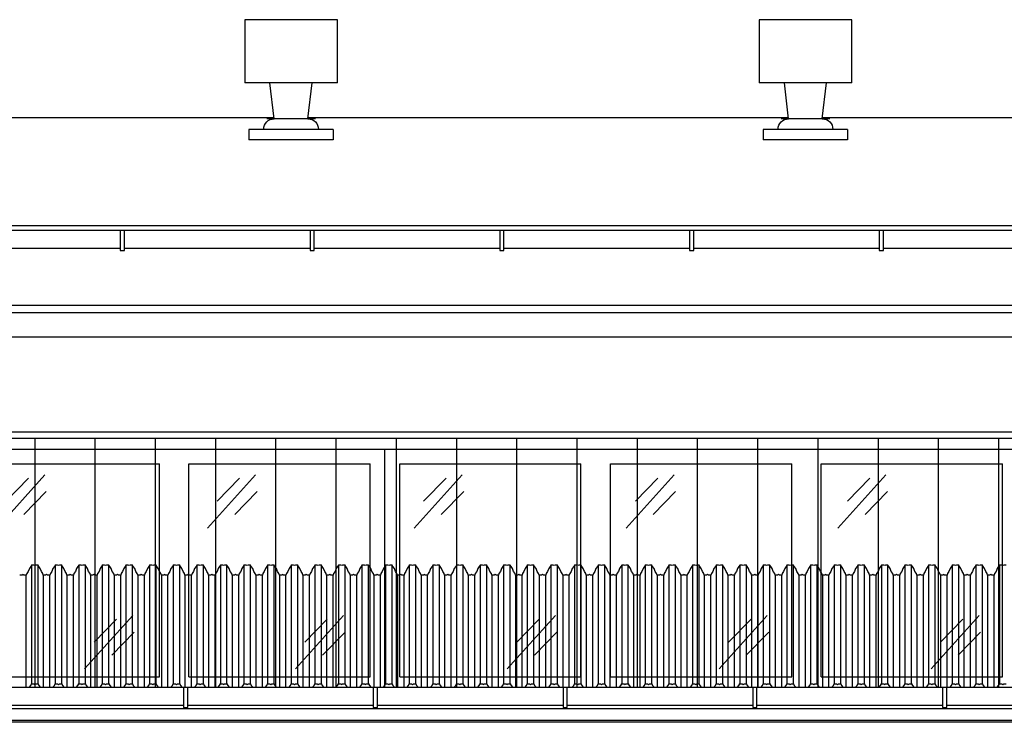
# Model space of a CAD drawing. Header units: millimetres. Extents: x 59331 to 112314, y -16110 to 34390.
# Tile 74 of 198: x 81117 to 81584, y -2169 to -1836. Entities that reach past the tile are written whole.
import ezdxf

# ---------------------------------------------------------------- set-up
doc = ezdxf.new("R2010")
doc.units = ezdxf.units.MM
doc.set_wipeout_variables(frame=1)
for name, color, linetype in [('_HSA_STOLARKA_ZEWNĘTRZNA', 132, 'Continuous'), ('_HSA_WIDOKOWE', 1, 'Continuous'), ('_HSA_WIDOKOWE_CIENKIE', 8, 'Continuous'), ('_HSA_ŚCIANY_CIENKIE', 2, 'Continuous'), ('_HSA_ŚCIANY_DZIAŁOWE', 6, 'Continuous')]:
    doc.layers.add(name, color=color, linetype=linetype)

# ---------------------------------------------------------------- blocks, each defined once
blk = doc.blocks.new('A$C130780f7')
blk.add_wipeout([(-1200, 0), (-1200, -115), (-600, -115), (-600, 0)])
for p, q in [((-793, -7), (-707, -7)), ((-707, -108), (-707, -7)), ((-693, -108), (-693, -7)), ((-693, -7), (-607, -7)), ((-607, -108), (-607, -7)), ((-793, -108), (-707, -108)), ((-693, -108), (-607, -108))]:
    blk.add_line(p, q)
at = {"ltscale": 10}
blk.add_lwpolyline([(-1200, 0), (-600, 0), (-600, -115), (-1200, -115)], close=True, dxfattribs=at)
at = {"layer": '_HSA_WIDOKOWE_CIENKIE', "color": 9}
for points in [[(-784.13, -37.49), (-761.33, -12.27)], [(-779.65, -24.77), (-769.02, -13.86)], [(-684.13, -37.49), (-661.33, -12.27)], [(-679.65, -24.77), (-669.02, -13.86)], [(-771.26, -31.01), (-760.63, -20.1)], [(-671.26, -31.01), (-660.63, -20.1)], [(-742.45, -104.21), (-719.64, -78.99)], [(-642.45, -104.21), (-619.64, -78.99)], [(-737.97, -91.49), (-727.34, -80.58)], [(-637.97, -91.49), (-627.34, -80.58)], [(-729.57, -97.73), (-718.94, -86.82)], [(-629.57, -97.73), (-618.94, -86.82)]]:
    blk.add_lwpolyline(points, dxfattribs=at)
blk.add_wipeout([(-600, 0), (-600, -115), (0, -115), (0, 0)])
for p, q in [((-593, -108), (-593, -7)), ((-593, -7), (-507, -7)), ((-507, -108), (-507, -7)), ((-493, -108), (-493, -7)), ((-493, -7), (-407, -7)), ((-407, -108), (-407, -7)), ((-393, -108), (-393, -7)), ((-393, -7), (-307, -7)), ((-307, -108), (-307, -7)), ((-593, -108), (-507, -108)), ((-493, -108), (-407, -108)), ((-393, -108), (-307, -108))]:
    blk.add_line(p, q)
at = {"ltscale": 10}
blk.add_lwpolyline([(-600, 0), (0, 0), (0, -115), (-600, -115)], close=True, dxfattribs=at)
at = {"layer": '_HSA_WIDOKOWE_CIENKIE', "color": 9}
for points in [[(-586.13, -37.49), (-563.33, -12.27)], [(-581.65, -24.77), (-571.02, -13.86)], [(-485.63, -37.49), (-462.83, -12.27)], [(-481.15, -24.77), (-470.52, -13.86)], [(-385.13, -37.49), (-362.33, -12.27)], [(-380.65, -24.77), (-370.02, -13.86)], [(-573.26, -31.01), (-562.63, -20.1)], [(-472.76, -31.01), (-462.13, -20.1)], [(-372.26, -31.01), (-361.63, -20.1)], [(-541.95, -104.21), (-519.14, -78.99)], [(-441.45, -104.21), (-418.64, -78.99)], [(-340.95, -104.21), (-318.14, -78.99)], [(-537.47, -91.49), (-526.84, -80.58)], [(-436.97, -91.49), (-426.34, -80.58)], [(-336.47, -91.49), (-325.84, -80.58)], [(-529.07, -97.73), (-518.44, -86.82)], [(-428.57, -97.73), (-417.94, -86.82)], [(-328.07, -97.73), (-317.44, -86.82)]]:
    blk.add_lwpolyline(points, dxfattribs=at)
blk = doc.blocks.new('A$C45100550')
at = {"transparency": 33554687}
h = blk.add_hatch(dxfattribs=at)
h.set_pattern_fill('ANSI31', color=256, scale=9, angle=45)
h.set_pattern_definition([(90, (-1200.25, -128), (-28.575, 0), [])])
h.paths.add_polyline_path([(-3, -3), (-1513, -3), (-1513, -128), (-3, -128)])
for points in [[(0, 0), (-1516, 0), (-1516, -131), (0, -131)], [(-3, -3), (-1513, -3), (-1513, -128), (-3, -128)]]:
    blk.add_lwpolyline(points, close=True)
blk = doc.blocks.new('*U61')
blk.add_wipeout([(0, 8.5), (0, 0), (10264, 0), (10264, 8.5)])
for p, q in [((10264, 8.5), (0, 8.5)), ((10264, 0), (0, 0))]:
    blk.add_line(p, q)
for points in [[(4689.47, -1), (4691.47, -1), (4691.47, 8.5), (4689.47, 8.5)], [(4779.47, -1), (4781.47, -1), (4781.47, 8.5), (4779.47, 8.5)], [(4869.47, -1), (4871.47, -1), (4871.47, 8.5), (4869.47, 8.5)], [(4959.47, -1), (4961.47, -1), (4961.47, 8.5), (4959.47, 8.5)], [(5049.47, -1), (5051.47, -1), (5051.47, 8.5), (5049.47, 8.5)]]:
    blk.add_wipeout(points)
for points in [[(4689.47, -1), (4691.47, -1), (4691.47, 8.5), (4689.47, 8.5)], [(4779.47, -1), (4781.47, -1), (4781.47, 8.5), (4779.47, 8.5)], [(4869.47, -1), (4871.47, -1), (4871.47, 8.5), (4869.47, 8.5)], [(4959.47, -1), (4961.47, -1), (4961.47, 8.5), (4959.47, 8.5)], [(5049.47, -1), (5051.47, -1), (5051.47, 8.5), (5049.47, 8.5)]]:
    blk.add_lwpolyline(points, close=True)
blk = doc.blocks.new('A$Ce0e96bf1')
blk.add_wipeout([(-40, 0), (0, 0), (0, 5), (-7, 5), (-7.01, 5.23), (-7.03, 5.56), (-7.1, 5.99), (-7.18, 6.33), (-7.29, 6.68), (-7.54, 7.26), (-7.74, 7.62), (-8, 8.01), (-8.23, 8.28), (-8.46, 8.54), (-8.73, 8.78), (-8.99, 9), (-9.33, 9.23), (-9.58, 9.38), (-9.94, 9.56), (-10.25, 9.69), (-10.68, 9.82), (-11.05, 9.91), (-11.35, 9.96), (-11.64, 9.99), (-12, 10), (-10, 27), (2, 27), (2, 57), (-42, 57), (-42, 27), (-30, 27), (-28, 10), (-28.21, 10), (-28.9, 9.92), (-29.15, 9.87), (-29.48, 9.77), (-29.81, 9.66), (-30.14, 9.52), (-30.38, 9.4), (-30.86, 9.1), (-31.1, 8.92), (-31.62, 8.44), (-31.76, 8.29), (-32.01, 7.99), (-32.16, 7.77), (-32.36, 7.45), (-32.5, 7.18), (-32.58, 7), (-32.71, 6.67), (-32.79, 6.44), (-32.89, 6.05), (-32.94, 5.8), (-32.98, 5.49), (-32.99, 5.25), (-32.99, 5), (-40, 5)])
for p, q in [((-42, 57), (2, 57)), ((-42, 27), (-42, 57)), ((2, 57), (2, 27)), ((-42, 27), (2, 27)), ((-28, 10), (-30, 27)), ((-12, 10), (-10, 27)), ((-31.54, 10), (-8.46, 10)), ((-40, 5), (0, 5)), ((-40, 5), (-40, 0)), ((0, 5), (0, 0)), ((-40, 0), (0, 0))]:
    blk.add_line(p, q)
for centre, start, end in [((-28, 5), 90, 180), ((-12, 5), 0, 90)]:
    blk.add_arc(centre, 5, start, end)
blk = doc.blocks.new('DASZEK')
at = {"color": 7, "true_color": 0xfffffe, "transparency": 33554687}
blk.add_line((5019.08, 63.41), (5019.08, 7.03), dxfattribs=at)
for points in [[(5151, 68.18), (5149.89, 68.18), (5149.43, 67.88), (5148.97, 68.18), (5147.86, 68.18), (5147.51, 67.44), (5146.83, 66.6), (5146.3, 65.07), (5145.61, 64.11), (5145.4, 63.41), (5144.29, 63.41), (5143.83, 63.7), (5143.37, 63.41), (5142.26, 63.41), (5142.05, 64.11), (5141.36, 65.07), (5140.83, 66.6), (5140.15, 67.44), (5139.8, 68.18), (5138.69, 68.18), (5138.23, 67.88), (5137.77, 68.18), (5136.66, 68.18), (5136.31, 67.44), (5135.63, 66.6), (5135.1, 65.07), (5134.41, 64.11), (5134.2, 63.41), (5133.09, 63.41), (5132.63, 63.7), (5132.17, 63.41), (5131.06, 63.41), (5130.85, 64.11), (5130.16, 65.07), (5129.63, 66.6), (5128.95, 67.44), (5128.6, 68.18), (5127.49, 68.18), (5127.03, 67.88), (5126.57, 68.18), (5125.46, 68.18), (5125.11, 67.44), (5124.43, 66.6), (5123.9, 65.07), (5123.21, 64.11), (5123.01, 63.41), (5121.89, 63.41), (5121.43, 63.7), (5120.97, 63.41), (5119.86, 63.41), (5119.65, 64.11), (5118.96, 65.07), (5118.44, 66.6), (5117.76, 67.44), (5117.41, 68.18), (5116.29, 68.18), (5115.83, 67.88), (5115.38, 68.18), (5114.26, 68.18), (5113.91, 67.44), (5113.23, 66.6), (5112.7, 65.07), (5112.01, 64.11), (5111.81, 63.41), (5110.69, 63.41), (5110.23, 63.7), (5109.78, 63.41), (5108.66, 63.41), (5108.46, 64.11), (5107.77, 65.07), (5107.24, 66.6), (5106.56, 67.44), (5106.21, 68.18), (5105.09, 68.18), (5104.64, 67.88), (5104.18, 68.18), (5103.06, 68.18), (5102.71, 67.44), (5102.03, 66.6), (5101.51, 65.07), (5100.81, 64.11), (5100.61, 63.41), (5099.49, 63.41), (5099.04, 63.7), (5098.58, 63.41), (5097.46, 63.41), (5097.26, 64.11), (5096.57, 65.07), (5096.04, 66.6), (5095.36, 67.44), (5095.01, 68.18), (5093.9, 68.18), (5093.44, 67.88), (5092.98, 68.18), (5091.87, 68.18), (5091.52, 67.44), (5090.84, 66.6), (5090.31, 65.07), (5089.62, 64.11), (5089.41, 63.41), (5088.3, 63.41), (5087.84, 63.7), (5087.38, 63.41), (5086.27, 63.41), (5086.06, 64.11), (5085.37, 65.07), (5084.84, 66.6), (5084.16, 67.44), (5083.81, 68.18), (5082.7, 68.18), (5082.24, 67.88), (5081.78, 68.18), (5080.67, 68.18), (5080.32, 67.44), (5079.64, 66.6), (5079.11, 65.07), (5078.42, 64.11), (5078.21, 63.41), (5077.1, 63.41), (5076.64, 63.7), (5076.18, 63.41), (5075.07, 63.41), (5074.86, 64.11), (5074.17, 65.07), (5073.64, 66.6), (5072.96, 67.44), (5072.61, 68.18), (5071.5, 68.18), (5071.04, 67.88), (5070.58, 68.18), (5069.47, 68.18), (5069.12, 67.44), (5068.44, 66.6), (5067.91, 65.07), (5067.22, 64.11), (5067.01, 63.41), (5065.9, 63.41), (5065.44, 63.7), (5064.98, 63.41), (5063.87, 63.41), (5063.66, 64.11), (5062.97, 65.07), (5062.44, 66.6), (5061.76, 67.44), (5061.41, 68.18), (5060.3, 68.18), (5059.84, 67.88), (5059.38, 68.18), (5058.27, 68.18), (5057.92, 67.44), (5057.24, 66.6), (5056.71, 65.07), (5056.02, 64.11), (5055.82, 63.41), (5054.7, 63.41), (5054.24, 63.7), (5053.78, 63.41), (5052.67, 63.41), (5052.46, 64.11), (5051.77, 65.07), (5051.25, 66.6), (5050.57, 67.44), (5050.22, 68.18), (5049.1, 68.18), (5048.64, 67.88), (5048.19, 68.18), (5047.07, 68.18), (5046.72, 67.44), (5046.04, 66.6), (5045.51, 65.07), (5044.82, 64.11), (5044.62, 63.41), (5043.5, 63.41), (5043.04, 63.7), (5042.59, 63.41), (5041.47, 63.41), (5041.27, 64.11), (5040.58, 65.07), (5040.05, 66.6), (5039.37, 67.44), (5039.02, 68.18), (5037.9, 68.18), (5037.45, 67.88), (5036.99, 68.18), (5035.87, 68.18), (5035.52, 67.44), (5034.84, 66.6), (5034.32, 65.07), (5033.62, 64.11), (5033.42, 63.41), (5032.3, 63.41), (5031.85, 63.7), (5031.39, 63.41), (5030.27, 63.41), (5030.07, 64.11), (5029.38, 65.07), (5028.85, 66.6), (5028.17, 67.44), (5027.82, 68.18), (5026.71, 68.18), (5026.25, 67.88), (5025.79, 68.18), (5024.68, 68.18), (5024.33, 67.44), (5023.65, 66.6), (5023.12, 65.07), (5022.43, 64.11), (5022.22, 63.41), (5021.11, 63.41), (5020.65, 63.7), (5020.19, 63.41), (5019.08, 63.41), (5018.87, 64.11), (5018.18, 65.07), (5017.65, 66.6), (5016.97, 67.44), (5016.62, 68.18), (5015.51, 68.18), (5015.05, 67.88), (5014.59, 68.18), (5013.48, 68.18), (5013.13, 67.44), (5012.45, 66.6), (5011.92, 65.07), (5011.23, 64.11), (5011.02, 63.41), (5009.91, 63.41), (5009.45, 63.7), (5008.99, 63.41), (5007.88, 63.41), (5007.67, 64.11), (5006.98, 65.07), (5006.45, 66.6), (5005.77, 67.44), (5005.42, 68.18), (5004.31, 68.18), (5003.85, 67.88), (5003.39, 68.18), (5002.28, 68.18), (5001.93, 67.44), (5001.25, 66.6), (5000.72, 65.07), (5000.03, 64.11), (4999.82, 63.41), (4998.71, 63.41), (4998.25, 63.7), (4997.79, 63.41), (4996.68, 63.41), (4996.47, 64.11), (4995.78, 65.07), (4995.25, 66.6), (4994.57, 67.44), (4994.22, 68.18), (4993.11, 68.18), (4992.65, 67.88), (4992.19, 68.18), (4991.08, 68.18), (4990.73, 67.44), (4990.05, 66.6), (4989.52, 65.07), (4988.83, 64.11), (4988.63, 63.41), (4987.51, 63.41), (4987.05, 63.7), (4986.59, 63.41), (4985.48, 63.41), (4985.27, 64.11), (4984.58, 65.07), (4984.06, 66.6), (4983.38, 67.44), (4983.03, 68.18), (4981.91, 68.18), (4981.45, 67.88), (4981, 68.18), (4979.88, 68.18), (4979.53, 67.44), (4978.85, 66.6), (4978.32, 65.07), (4977.63, 64.11), (4977.43, 63.41), (4976.31, 63.41), (4975.85, 63.7), (4975.4, 63.41), (4974.28, 63.41), (4974.08, 64.11), (4973.39, 65.07), (4972.86, 66.6), (4972.18, 67.44), (4971.83, 68.18), (4970.71, 68.18), (4970.26, 67.88), (4969.8, 68.18), (4968.68, 68.18), (4968.33, 67.44), (4967.65, 66.6), (4967.13, 65.07), (4966.44, 64.11), (4966.23, 63.41), (4965.11, 63.41), (4964.66, 63.7), (4964.2, 63.41), (4963.08, 63.41), (4962.88, 64.11), (4962.19, 65.07), (4961.66, 66.6), (4960.98, 67.44), (4960.63, 68.18), (4959.52, 68.18), (4959.06, 67.88), (4958.6, 68.18), (4957.49, 68.18), (4957.14, 67.44), (4956.46, 66.6), (4955.93, 65.07), (4955.24, 64.11), (4955.03, 63.41), (4953.92, 63.41), (4953.46, 63.7), (4953, 63.41), (4951.89, 63.41), (4951.68, 64.11), (4950.99, 65.07), (4950.46, 66.6), (4949.78, 67.44), (4949.43, 68.18), (4948.32, 68.18), (4947.86, 67.88), (4947.4, 68.18), (4946.29, 68.18), (4945.94, 67.44), (4945.26, 66.6), (4944.73, 65.07), (4944.04, 64.11), (4943.83, 63.41), (4942.72, 63.41), (4942.26, 63.7), (4941.8, 63.41), (4940.69, 63.41), (4940.48, 64.11), (4939.79, 65.07), (4939.26, 66.6), (4938.58, 67.44), (4938.23, 68.18), (4937.12, 68.18), (4936.66, 67.88), (4936.2, 68.18), (4935.09, 68.18), (4934.74, 67.44), (4934.06, 66.6), (4933.53, 65.07), (4932.84, 64.11), (4932.63, 63.41), (4931.52, 63.41), (4931.06, 63.7), (4930.6, 63.41), (4929.49, 63.41), (4929.28, 64.11), (4928.59, 65.07), (4928.06, 66.6), (4927.38, 67.44), (4927.03, 68.18), (4925.92, 68.18), (4925.46, 67.88), (4925, 68.18), (4923.89, 68.18), (4923.54, 67.44), (4922.86, 66.6), (4922.33, 65.07), (4921.64, 64.11), (4921.44, 63.41), (4920.32, 63.41), (4919.86, 63.7), (4919.4, 63.41), (4918.29, 63.41), (4918.08, 64.11), (4917.39, 65.07), (4916.87, 66.6), (4916.19, 67.44), (4915.84, 68.18), (4914.72, 68.18), (4914.26, 67.88), (4913.81, 68.18), (4912.69, 68.18), (4912.34, 67.44), (4911.66, 66.6), (4911.13, 65.07), (4910.44, 64.11), (4910.24, 63.41), (4909.12, 63.41), (4908.66, 63.7), (4908.21, 63.41), (4907.09, 63.41), (4906.89, 64.11), (4906.2, 65.07), (4905.67, 66.6), (4904.99, 67.44), (4904.64, 68.18), (4903.52, 68.18), (4903.07, 67.88), (4902.61, 68.18), (4901.49, 68.18), (4901.14, 67.44), (4900.46, 66.6), (4899.94, 65.07), (4899.25, 64.11), (4899.04, 63.41), (4897.92, 63.41), (4897.47, 63.7), (4897.01, 63.41), (4895.89, 63.41), (4895.69, 64.11), (4895, 65.07), (4894.47, 66.6), (4893.79, 67.44), (4893.44, 68.18), (4892.33, 68.18), (4891.87, 67.88), (4891.41, 68.18), (4890.3, 68.18), (4889.95, 67.44), (4889.27, 66.6), (4888.74, 65.07), (4888.05, 64.11), (4887.84, 63.41), (4886.73, 63.41), (4886.27, 63.7), (4885.81, 63.41), (4884.7, 63.41), (4884.49, 64.11), (4883.8, 65.07), (4883.27, 66.6), (4882.59, 67.44), (4882.24, 68.18), (4881.13, 68.18), (4880.67, 67.88), (4880.21, 68.18), (4879.1, 68.18), (4878.75, 67.44), (4878.07, 66.6), (4877.54, 65.07), (4876.85, 64.11), (4876.64, 63.41), (4875.53, 63.41), (4875.07, 63.7), (4874.61, 63.41), (4873.5, 63.41), (4873.29, 64.11), (4872.6, 65.07), (4872.07, 66.6), (4871.39, 67.44), (4871.04, 68.18), (4869.93, 68.18), (4869.47, 67.88), (4869.01, 68.18), (4867.9, 68.18), (4867.55, 67.44), (4866.87, 66.6), (4866.34, 65.07), (4865.65, 64.11), (4865.44, 63.41), (4864.33, 63.41), (4863.87, 63.7), (4863.41, 63.41), (4862.3, 63.41), (4862.09, 64.11), (4861.4, 65.07), (4860.87, 66.6), (4860.19, 67.44), (4859.84, 68.18), (4858.73, 68.18), (4858.27, 67.88), (4857.81, 68.18), (4856.7, 68.18), (4856.35, 67.44), (4855.67, 66.6), (4855.14, 65.07), (4854.45, 64.11), (4854.25, 63.41), (4853.13, 63.41), (4852.67, 63.7), (4852.21, 63.41), (4851.1, 63.41), (4850.89, 64.11), (4850.2, 65.07), (4849.68, 66.6), (4849, 67.44), (4848.65, 68.18), (4847.53, 68.18), (4847.07, 67.88), (4846.62, 68.18), (4845.5, 68.18), (4845.15, 67.44), (4844.47, 66.6), (4843.94, 65.07), (4843.25, 64.11), (4843.05, 63.41), (4841.93, 63.41), (4841.47, 63.7), (4841.02, 63.41), (4839.9, 63.41), (4839.7, 64.11), (4839.01, 65.07), (4838.48, 66.6), (4837.8, 67.44), (4837.45, 68.18), (4836.33, 68.18), (4835.88, 67.88), (4835.42, 68.18), (4834.3, 68.18), (4833.95, 67.44), (4833.27, 66.6), (4832.75, 65.07), (4832.06, 64.11), (4831.85, 63.41), (4830.73, 63.41), (4830.28, 63.7), (4829.82, 63.41), (4828.7, 63.41), (4828.5, 64.11), (4827.81, 65.07), (4827.28, 66.6), (4826.6, 67.44), (4826.25, 68.18), (4825.14, 68.18), (4824.68, 67.88), (4824.22, 68.18), (4823.11, 68.18), (4822.76, 67.44), (4822.08, 66.6), (4821.55, 65.07), (4820.86, 64.11), (4820.65, 63.41), (4819.54, 63.41), (4819.08, 63.7), (4818.62, 63.41), (4817.51, 63.41), (4817.3, 64.11), (4816.61, 65.07), (4816.08, 66.6), (4815.4, 67.44), (4815.05, 68.18), (4813.94, 68.18), (4813.48, 67.88), (4813.02, 68.18), (4811.91, 68.18), (4811.56, 67.44), (4810.88, 66.6), (4810.35, 65.07), (4809.66, 64.11), (4809.45, 63.41), (4808.34, 63.41), (4807.88, 63.7), (4807.42, 63.41), (4806.31, 63.41), (4806.1, 64.11), (4805.41, 65.07), (4804.88, 66.6), (4804.2, 67.44), (4803.85, 68.18), (4802.74, 68.18), (4802.28, 67.88), (4801.82, 68.18), (4800.71, 68.18), (4800.36, 67.44), (4799.68, 66.6), (4799.15, 65.07), (4798.46, 64.11), (4798.25, 63.41), (4797.14, 63.41), (4796.68, 63.7), (4796.22, 63.41), (4795.11, 63.41), (4794.9, 64.11), (4794.21, 65.07), (4793.68, 66.6), (4793, 67.44), (4792.65, 68.18), (4791.54, 68.18), (4791.08, 67.88), (4790.62, 68.18), (4789.51, 68.18), (4789.16, 67.44), (4788.48, 66.6), (4787.95, 65.07), (4787.26, 64.11), (4787.06, 63.41), (4785.94, 63.41), (4785.48, 63.7), (4785.03, 63.41), (4783.91, 63.41), (4783.7, 64.11), (4783.01, 65.07), (4782.49, 66.6), (4781.81, 67.44), (4781.46, 68.18), (4780.34, 68.18), (4779.88, 67.88), (4779.43, 68.18), (4778.31, 68.18), (4777.96, 67.44), (4777.28, 66.6), (4776.75, 65.07), (4776.06, 64.11), (4775.86, 63.41), (4774.74, 63.41), (4774.28, 63.7), (4773.83, 63.41), (4772.71, 63.41), (4772.51, 64.11), (4771.82, 65.07), (4771.29, 66.6), (4770.61, 67.44), (4770.26, 68.18), (4769.14, 68.18), (4768.69, 67.88), (4768.23, 68.18), (4767.11, 68.18), (4766.76, 67.44), (4766.08, 66.6), (4765.56, 65.07), (4764.87, 64.11), (4764.66, 63.41), (4763.54, 63.41), (4763.09, 63.7), (4762.63, 63.41), (4761.51, 63.41), (4761.31, 64.11), (4760.62, 65.07), (4760.09, 66.6), (4759.41, 67.44), (4759.06, 68.18), (4757.95, 68.18), (4757.49, 67.88), (4757.03, 68.18), (4755.92, 68.18), (4755.57, 67.44), (4754.89, 66.6), (4754.36, 65.07), (4753.67, 64.11), (4753.46, 63.41), (4752.35, 63.41), (4751.89, 63.7), (4751.43, 63.41), (4750.32, 63.41), (4750.11, 64.11), (4749.42, 65.07), (4748.89, 66.6), (4748.21, 67.44), (4747.86, 68.18), (4746.75, 68.18), (4746.29, 67.88), (4745.83, 68.18), (4744.72, 68.18), (4744.37, 67.44), (4743.69, 66.6), (4743.16, 65.07), (4742.47, 64.11), (4742.26, 63.41), (4741.15, 63.41), (4740.69, 63.7), (4740.23, 63.41), (4739.12, 63.41), (4738.91, 64.11), (4738.22, 65.07), (4737.69, 66.6), (4737.01, 67.44), (4736.66, 68.18), (4735.55, 68.18), (4735.09, 67.88), (4734.63, 68.18), (4733.52, 68.18), (4733.17, 67.44), (4732.49, 66.6), (4731.96, 65.07), (4731.27, 64.11), (4731.06, 63.41), (4729.95, 63.41), (4729.49, 63.7), (4729.03, 63.41), (4727.92, 63.41), (4727.71, 64.11), (4727.02, 65.07), (4726.49, 66.6), (4725.81, 67.44), (4725.46, 68.18), (4724.35, 68.18), (4723.89, 67.88), (4723.43, 68.18), (4722.32, 68.18), (4721.97, 67.44), (4721.29, 66.6), (4720.76, 65.07), (4720.07, 64.11), (4719.87, 63.41), (4718.75, 63.41), (4718.29, 63.7), (4717.84, 63.41), (4716.72, 63.41), (4716.51, 64.11), (4715.82, 65.07), (4715.3, 66.6), (4714.62, 67.44), (4714.27, 68.18), (4713.15, 68.18), (4712.69, 67.88), (4712.24, 68.18), (4711.12, 68.18), (4710.77, 67.44), (4710.09, 66.6), (4709.56, 65.07), (4708.87, 64.11), (4708.67, 63.41), (4707.55, 63.41), (4707.09, 63.7), (4706.64, 63.41), (4705.52, 63.41), (4705.32, 64.11), (4704.63, 65.07), (4704.1, 66.6), (4703.42, 67.44), (4703.07, 68.18), (4701.95, 68.18), (4701.5, 67.88), (4701.04, 68.18), (4699.92, 68.18), (4699.57, 67.44), (4698.89, 66.6), (4698.37, 65.07), (4697.68, 64.11), (4697.47, 63.41), (4696.35, 63.41), (4695.9, 63.7), (4695.44, 63.41), (4694.32, 63.41), (4694.12, 64.11), (4693.43, 65.07), (4692.9, 66.6), (4692.22, 67.44), (4691.87, 68.18), (4690.76, 68.18), (4690.3, 67.88), (4689.84, 68.18), (4688.73, 68.18), (4688.38, 67.44), (4687.7, 66.6), (4687.17, 65.07), (4686.48, 64.11), (4686.27, 63.41), (4685.16, 63.41), (4684.7, 63.7), (4684.24, 63.41), (4683.13, 63.41)], [(4683.13, 7.03), (4684.24, 7.03), (4684.7, 7.32), (4685.16, 7.03), (4686.27, 7.03), (4686.48, 7.73), (4687.17, 8.69), (4687.7, 10.22), (4688.38, 11.06), (4688.73, 11.8), (4689.84, 11.8), (4690.3, 11.5), (4690.76, 11.8), (4691.87, 11.8), (4692.22, 11.06), (4692.9, 10.22), (4693.43, 8.69), (4694.12, 7.73), (4694.32, 7.03), (4695.44, 7.03), (4695.9, 7.32), (4696.35, 7.03), (4697.47, 7.03), (4697.68, 7.73), (4698.37, 8.69), (4698.89, 10.22), (4699.57, 11.06), (4699.92, 11.8), (4701.04, 11.8), (4701.5, 11.5), (4701.95, 11.8), (4703.07, 11.8), (4703.42, 11.06), (4704.1, 10.22), (4704.63, 8.69), (4705.32, 7.73), (4705.52, 7.03), (4706.64, 7.03), (4707.09, 7.32), (4707.55, 7.03), (4708.67, 7.03), (4708.87, 7.73), (4709.56, 8.69), (4710.09, 10.22), (4710.77, 11.06), (4711.12, 11.8), (4712.24, 11.8), (4712.69, 11.5), (4713.15, 11.8), (4714.27, 11.8), (4714.62, 11.06), (4715.3, 10.22), (4715.82, 8.69), (4716.51, 7.73), (4716.72, 7.03), (4717.84, 7.03), (4718.29, 7.32), (4718.75, 7.03), (4719.87, 7.03), (4720.07, 7.73), (4720.76, 8.69), (4721.29, 10.22), (4721.97, 11.06), (4722.32, 11.8), (4723.43, 11.8), (4723.89, 11.5), (4724.35, 11.8), (4725.46, 11.8), (4725.81, 11.06), (4726.49, 10.22), (4727.02, 8.69), (4727.71, 7.73), (4727.92, 7.03), (4729.03, 7.03), (4729.49, 7.32), (4729.95, 7.03), (4731.06, 7.03), (4731.27, 7.73), (4731.96, 8.69), (4732.49, 10.22), (4733.17, 11.06), (4733.52, 11.8), (4734.63, 11.8), (4735.09, 11.5), (4735.55, 11.8), (4736.66, 11.8), (4737.01, 11.06), (4737.69, 10.22), (4738.22, 8.69), (4738.91, 7.73), (4739.12, 7.03), (4740.23, 7.03), (4740.69, 7.32), (4741.15, 7.03), (4742.26, 7.03), (4742.47, 7.73), (4743.16, 8.69), (4743.69, 10.22), (4744.37, 11.06), (4744.72, 11.8), (4745.83, 11.8), (4746.29, 11.5), (4746.75, 11.8), (4747.86, 11.8), (4748.21, 11.06), (4748.89, 10.22), (4749.42, 8.69), (4750.11, 7.73), (4750.32, 7.03), (4751.43, 7.03), (4751.89, 7.32), (4752.35, 7.03), (4753.46, 7.03), (4753.67, 7.73), (4754.36, 8.69), (4754.89, 10.22), (4755.57, 11.06), (4755.92, 11.8), (4757.03, 11.8), (4757.49, 11.5), (4757.95, 11.8), (4759.06, 11.8), (4759.41, 11.06), (4760.09, 10.22), (4760.62, 8.69), (4761.31, 7.73), (4761.51, 7.03), (4762.63, 7.03), (4763.09, 7.32), (4763.54, 7.03), (4764.66, 7.03), (4764.87, 7.73), (4765.56, 8.69), (4766.08, 10.22), (4766.76, 11.06), (4767.11, 11.8), (4768.23, 11.8), (4768.69, 11.5), (4769.14, 11.8), (4770.26, 11.8), (4770.61, 11.06), (4771.29, 10.22), (4771.82, 8.69), (4772.51, 7.73), (4772.71, 7.03), (4773.83, 7.03), (4774.28, 7.32), (4774.74, 7.03), (4775.86, 7.03), (4776.06, 7.73), (4776.75, 8.69), (4777.28, 10.22), (4777.96, 11.06), (4778.31, 11.8), (4779.43, 11.8), (4779.88, 11.5), (4780.34, 11.8), (4781.46, 11.8), (4781.81, 11.06), (4782.49, 10.22), (4783.01, 8.69), (4783.7, 7.73), (4783.91, 7.03), (4785.03, 7.03), (4785.48, 7.32), (4785.94, 7.03), (4787.06, 7.03), (4787.26, 7.73), (4787.95, 8.69), (4788.48, 10.22), (4789.16, 11.06), (4789.51, 11.8), (4790.62, 11.8), (4791.08, 11.5), (4791.54, 11.8), (4792.65, 11.8), (4793, 11.06), (4793.68, 10.22), (4794.21, 8.69), (4794.9, 7.73), (4795.11, 7.03), (4796.22, 7.03), (4796.68, 7.32), (4797.14, 7.03), (4798.25, 7.03), (4798.46, 7.73), (4799.15, 8.69), (4799.68, 10.22), (4800.36, 11.06), (4800.71, 11.8), (4801.82, 11.8), (4802.28, 11.5), (4802.74, 11.8), (4803.85, 11.8), (4804.2, 11.06), (4804.88, 10.22), (4805.41, 8.69), (4806.1, 7.73), (4806.31, 7.03), (4807.42, 7.03), (4807.88, 7.32), (4808.34, 7.03), (4809.45, 7.03), (4809.66, 7.73), (4810.35, 8.69), (4810.88, 10.22), (4811.56, 11.06), (4811.91, 11.8), (4813.02, 11.8), (4813.48, 11.5), (4813.94, 11.8), (4815.05, 11.8), (4815.4, 11.06), (4816.08, 10.22), (4816.61, 8.69), (4817.3, 7.73), (4817.51, 7.03), (4818.62, 7.03), (4819.08, 7.32), (4819.54, 7.03), (4820.65, 7.03), (4820.86, 7.73), (4821.55, 8.69), (4822.08, 10.22), (4822.76, 11.06), (4823.11, 11.8), (4824.22, 11.8), (4824.68, 11.5), (4825.14, 11.8), (4826.25, 11.8), (4826.6, 11.06), (4827.28, 10.22), (4827.81, 8.69), (4828.5, 7.73), (4828.7, 7.03), (4829.82, 7.03), (4830.28, 7.32), (4830.73, 7.03), (4831.85, 7.03), (4832.06, 7.73), (4832.75, 8.69), (4833.27, 10.22), (4833.95, 11.06), (4834.3, 11.8), (4835.42, 11.8), (4835.88, 11.5), (4836.33, 11.8), (4837.45, 11.8), (4837.8, 11.06), (4838.48, 10.22), (4839.01, 8.69), (4839.7, 7.73), (4839.9, 7.03), (4841.02, 7.03), (4841.47, 7.32), (4841.93, 7.03), (4843.05, 7.03), (4843.25, 7.73), (4843.94, 8.69), (4844.47, 10.22), (4845.15, 11.06), (4845.5, 11.8), (4846.62, 11.8), (4847.07, 11.5), (4847.53, 11.8), (4848.65, 11.8), (4849, 11.06), (4849.68, 10.22), (4850.2, 8.69), (4850.89, 7.73), (4851.1, 7.03), (4852.21, 7.03), (4852.67, 7.32), (4853.13, 7.03), (4854.25, 7.03), (4854.45, 7.73), (4855.14, 8.69), (4855.67, 10.22), (4856.35, 11.06), (4856.7, 11.8), (4857.81, 11.8), (4858.27, 11.5), (4858.73, 11.8), (4859.84, 11.8), (4860.19, 11.06), (4860.87, 10.22), (4861.4, 8.69), (4862.09, 7.73), (4862.3, 7.03), (4863.41, 7.03), (4863.87, 7.32), (4864.33, 7.03), (4865.44, 7.03), (4865.65, 7.73), (4866.34, 8.69), (4866.87, 10.22), (4867.55, 11.06), (4867.9, 11.8), (4869.01, 11.8), (4869.47, 11.5), (4869.93, 11.8), (4871.04, 11.8), (4871.39, 11.06), (4872.07, 10.22), (4872.6, 8.69), (4873.29, 7.73), (4873.5, 7.03), (4874.61, 7.03), (4875.07, 7.32), (4875.53, 7.03), (4876.64, 7.03), (4876.85, 7.73), (4877.54, 8.69), (4878.07, 10.22), (4878.75, 11.06), (4879.1, 11.8), (4880.21, 11.8), (4880.67, 11.5), (4881.13, 11.8), (4882.24, 11.8), (4882.59, 11.06), (4883.27, 10.22), (4883.8, 8.69), (4884.49, 7.73), (4884.7, 7.03), (4885.81, 7.03), (4886.27, 7.32), (4886.73, 7.03), (4887.84, 7.03), (4888.05, 7.73), (4888.74, 8.69), (4889.27, 10.22), (4889.95, 11.06), (4890.3, 11.8), (4891.41, 11.8), (4891.87, 11.5), (4892.33, 11.8), (4893.44, 11.8), (4893.79, 11.06), (4894.47, 10.22), (4895, 8.69), (4895.69, 7.73), (4895.89, 7.03), (4897.01, 7.03), (4897.47, 7.32), (4897.92, 7.03), (4899.04, 7.03), (4899.25, 7.73), (4899.94, 8.69), (4900.46, 10.22), (4901.14, 11.06), (4901.49, 11.8), (4902.61, 11.8), (4903.07, 11.5), (4903.52, 11.8), (4904.64, 11.8), (4904.99, 11.06), (4905.67, 10.22), (4906.2, 8.69), (4906.89, 7.73), (4907.09, 7.03), (4908.21, 7.03), (4908.66, 7.32), (4909.12, 7.03), (4910.24, 7.03), (4910.44, 7.73), (4911.13, 8.69), (4911.66, 10.22), (4912.34, 11.06), (4912.69, 11.8), (4913.81, 11.8), (4914.26, 11.5), (4914.72, 11.8), (4915.84, 11.8), (4916.19, 11.06), (4916.87, 10.22), (4917.39, 8.69), (4918.08, 7.73), (4918.29, 7.03), (4919.4, 7.03), (4919.86, 7.32), (4920.32, 7.03), (4921.44, 7.03), (4921.64, 7.73), (4922.33, 8.69), (4922.86, 10.22), (4923.54, 11.06), (4923.89, 11.8), (4925, 11.8), (4925.46, 11.5), (4925.92, 11.8), (4927.03, 11.8), (4927.38, 11.06), (4928.06, 10.22), (4928.59, 8.69), (4929.28, 7.73), (4929.49, 7.03), (4930.6, 7.03), (4931.06, 7.32), (4931.52, 7.03), (4932.63, 7.03), (4932.84, 7.73), (4933.53, 8.69), (4934.06, 10.22), (4934.74, 11.06), (4935.09, 11.8), (4936.2, 11.8), (4936.66, 11.5), (4937.12, 11.8), (4938.23, 11.8), (4938.58, 11.06), (4939.26, 10.22), (4939.79, 8.69), (4940.48, 7.73), (4940.69, 7.03), (4941.8, 7.03), (4942.26, 7.32), (4942.72, 7.03), (4943.83, 7.03), (4944.04, 7.73), (4944.73, 8.69), (4945.26, 10.22), (4945.94, 11.06), (4946.29, 11.8), (4947.4, 11.8), (4947.86, 11.5), (4948.32, 11.8), (4949.43, 11.8), (4949.78, 11.06), (4950.46, 10.22), (4950.99, 8.69), (4951.68, 7.73), (4951.89, 7.03), (4953, 7.03), (4953.46, 7.32), (4953.92, 7.03), (4955.03, 7.03), (4955.24, 7.73), (4955.93, 8.69), (4956.46, 10.22), (4957.14, 11.06), (4957.49, 11.8), (4958.6, 11.8), (4959.06, 11.5), (4959.52, 11.8), (4960.63, 11.8), (4960.98, 11.06), (4961.66, 10.22), (4962.19, 8.69), (4962.88, 7.73), (4963.08, 7.03), (4964.2, 7.03), (4964.66, 7.32), (4965.11, 7.03), (4966.23, 7.03), (4966.44, 7.73), (4967.13, 8.69), (4967.65, 10.22), (4968.33, 11.06), (4968.68, 11.8), (4969.8, 11.8), (4970.26, 11.5), (4970.71, 11.8), (4971.83, 11.8), (4972.18, 11.06), (4972.86, 10.22), (4973.39, 8.69), (4974.08, 7.73), (4974.28, 7.03), (4975.4, 7.03), (4975.85, 7.32), (4976.31, 7.03), (4977.43, 7.03), (4977.63, 7.73), (4978.32, 8.69), (4978.85, 10.22), (4979.53, 11.06), (4979.88, 11.8), (4981, 11.8), (4981.45, 11.5), (4981.91, 11.8), (4983.03, 11.8), (4983.38, 11.06), (4984.06, 10.22), (4984.58, 8.69), (4985.27, 7.73), (4985.48, 7.03), (4986.59, 7.03), (4987.05, 7.32), (4987.51, 7.03), (4988.63, 7.03), (4988.83, 7.73), (4989.52, 8.69), (4990.05, 10.22), (4990.73, 11.06), (4991.08, 11.8), (4992.19, 11.8), (4992.65, 11.5), (4993.11, 11.8), (4994.22, 11.8), (4994.57, 11.06), (4995.25, 10.22), (4995.78, 8.69), (4996.47, 7.73), (4996.68, 7.03), (4997.79, 7.03), (4998.25, 7.32), (4998.71, 7.03), (4999.82, 7.03), (5000.03, 7.73), (5000.72, 8.69), (5001.25, 10.22), (5001.93, 11.06), (5002.28, 11.8), (5003.39, 11.8), (5003.85, 11.5), (5004.31, 11.8), (5005.42, 11.8), (5005.77, 11.06), (5006.45, 10.22), (5006.98, 8.69), (5007.67, 7.73), (5007.88, 7.03), (5008.99, 7.03), (5009.45, 7.32), (5009.91, 7.03), (5011.02, 7.03), (5011.23, 7.73), (5011.92, 8.69), (5012.45, 10.22), (5013.13, 11.06), (5013.48, 11.8), (5014.59, 11.8), (5015.05, 11.5), (5015.51, 11.8), (5016.62, 11.8), (5016.97, 11.06), (5017.65, 10.22), (5018.18, 8.69), (5018.87, 7.73), (5019.08, 7.03), (5020.19, 7.03), (5020.65, 7.32), (5021.11, 7.03), (5022.22, 7.03), (5022.43, 7.73), (5023.12, 8.69), (5023.65, 10.22), (5024.33, 11.06), (5024.68, 11.8), (5025.79, 11.8), (5026.25, 11.5), (5026.71, 11.8), (5027.82, 11.8), (5028.17, 11.06), (5028.85, 10.22), (5029.38, 8.69), (5030.07, 7.73), (5030.27, 7.03), (5031.39, 7.03), (5031.85, 7.32), (5032.3, 7.03), (5033.42, 7.03), (5033.62, 7.73), (5034.32, 8.69), (5034.84, 10.22), (5035.52, 11.06), (5035.87, 11.8), (5036.99, 11.8), (5037.45, 11.5), (5037.9, 11.8), (5039.02, 11.8), (5039.37, 11.06), (5040.05, 10.22), (5040.58, 8.69), (5041.27, 7.73), (5041.47, 7.03), (5042.59, 7.03), (5043.04, 7.32), (5043.5, 7.03), (5044.62, 7.03), (5044.82, 7.73), (5045.51, 8.69), (5046.04, 10.22), (5046.72, 11.06), (5047.07, 11.8), (5048.19, 11.8), (5048.64, 11.5), (5049.1, 11.8), (5050.22, 11.8), (5050.57, 11.06), (5051.25, 10.22), (5051.77, 8.69), (5052.46, 7.73), (5052.67, 7.03), (5053.78, 7.03), (5054.24, 7.32), (5054.7, 7.03), (5055.82, 7.03), (5056.02, 7.73), (5056.71, 8.69), (5057.24, 10.22), (5057.92, 11.06), (5058.27, 11.8), (5059.38, 11.8), (5059.84, 11.5), (5060.3, 11.8), (5061.41, 11.8), (5061.76, 11.06), (5062.44, 10.22), (5062.97, 8.69), (5063.66, 7.73), (5063.87, 7.03), (5064.98, 7.03), (5065.44, 7.32), (5065.9, 7.03), (5067.01, 7.03), (5067.22, 7.73), (5067.91, 8.69), (5068.44, 10.22), (5069.12, 11.06), (5069.47, 11.8), (5070.58, 11.8), (5071.04, 11.5), (5071.5, 11.8), (5072.61, 11.8), (5072.96, 11.06), (5073.64, 10.22), (5074.17, 8.69), (5074.86, 7.73), (5075.07, 7.03), (5076.18, 7.03), (5076.64, 7.32), (5077.1, 7.03), (5078.21, 7.03), (5078.42, 7.73), (5079.11, 8.69), (5079.64, 10.22), (5080.32, 11.06), (5080.67, 11.8), (5081.78, 11.8), (5082.24, 11.5), (5082.7, 11.8), (5083.81, 11.8), (5084.16, 11.06), (5084.84, 10.22), (5085.37, 8.69), (5086.06, 7.73), (5086.27, 7.03), (5087.38, 7.03), (5087.84, 7.32), (5088.3, 7.03), (5089.41, 7.03), (5089.62, 7.73), (5090.31, 8.69), (5090.84, 10.22), (5091.52, 11.06), (5091.87, 11.8), (5092.98, 11.8), (5093.44, 11.5), (5093.9, 11.8), (5095.01, 11.8), (5095.36, 11.06), (5096.04, 10.22), (5096.57, 8.69), (5097.26, 7.73), (5097.46, 7.03), (5098.58, 7.03), (5099.04, 7.32), (5099.49, 7.03), (5100.61, 7.03), (5100.81, 7.73), (5101.51, 8.69), (5102.03, 10.22), (5102.71, 11.06), (5103.06, 11.8), (5104.18, 11.8), (5104.64, 11.5), (5105.09, 11.8), (5106.21, 11.8), (5106.56, 11.06), (5107.24, 10.22), (5107.77, 8.69), (5108.46, 7.73), (5108.66, 7.03), (5109.78, 7.03), (5110.23, 7.32), (5110.69, 7.03), (5111.81, 7.03), (5112.01, 7.73), (5112.7, 8.69), (5113.23, 10.22), (5113.91, 11.06), (5114.26, 11.8), (5115.38, 11.8), (5115.83, 11.5), (5116.29, 11.8), (5117.41, 11.8), (5117.76, 11.06), (5118.44, 10.22), (5118.96, 8.69), (5119.65, 7.73), (5119.86, 7.03), (5120.97, 7.03), (5121.43, 7.32), (5121.89, 7.03), (5123.01, 7.03), (5123.21, 7.73), (5123.9, 8.69), (5124.43, 10.22), (5125.11, 11.06), (5125.46, 11.8), (5126.57, 11.8), (5127.03, 11.5), (5127.49, 11.8), (5128.6, 11.8), (5128.95, 11.06), (5129.63, 10.22), (5130.16, 8.69), (5130.85, 7.73), (5131.06, 7.03), (5132.17, 7.03), (5132.63, 7.32), (5133.09, 7.03), (5134.2, 7.03), (5134.41, 7.73), (5135.1, 8.69), (5135.63, 10.22), (5136.31, 11.06), (5136.66, 11.8), (5137.77, 11.8), (5138.23, 11.5), (5138.69, 11.8), (5139.8, 11.8), (5140.15, 11.06), (5140.83, 10.22), (5141.36, 8.69), (5142.05, 7.73), (5142.26, 7.03), (5143.37, 7.03), (5143.83, 7.32), (5144.29, 7.03), (5145.4, 7.03), (5145.61, 7.73), (5146.3, 8.69), (5146.83, 10.22), (5147.51, 11.06), (5147.86, 11.8), (5148.97, 11.8), (5149.43, 11.5), (5149.89, 11.8), (5151, 11.8)]]:
    blk.add_lwpolyline(points)
at = {"layer": '_HSA_WIDOKOWE_CIENKIE'}
for p, q in [((4688.73, 68.18), (4688.73, 11.8)), ((4691.87, 11.8), (4691.87, 68.18)), ((4699.92, 68.18), (4699.92, 11.8)), ((4703.07, 11.8), (4703.07, 68.18)), ((4711.12, 68.18), (4711.12, 11.8)), ((4714.27, 11.8), (4714.27, 68.18)), ((4722.32, 68.18), (4722.32, 11.8)), ((4725.46, 11.8), (4725.46, 68.18)), ((4733.52, 68.18), (4733.52, 11.8)), ((4736.66, 11.8), (4736.66, 68.18)), ((4744.72, 68.18), (4744.72, 11.8)), ((4747.86, 11.8), (4747.86, 68.18)), ((4755.92, 68.18), (4755.92, 11.8)), ((4759.06, 11.8), (4759.06, 68.18)), ((4767.11, 68.18), (4767.11, 11.8)), ((4770.26, 11.8), (4770.26, 68.18)), ((4778.31, 68.18), (4778.31, 11.8)), ((4781.46, 11.8), (4781.46, 68.18)), ((4789.51, 68.18), (4789.51, 11.8)), ((4792.65, 11.8), (4792.65, 68.18)), ((4800.71, 68.18), (4800.71, 11.8)), ((4803.85, 11.8), (4803.85, 68.18)), ((4811.91, 68.18), (4811.91, 11.8)), ((4815.05, 11.8), (4815.05, 68.18)), ((4823.11, 68.18), (4823.11, 11.8)), ((4826.25, 11.8), (4826.25, 68.18)), ((4834.3, 68.18), (4834.3, 11.8)), ((4837.45, 11.8), (4837.45, 68.18)), ((4845.5, 68.18), (4845.5, 11.8)), ((4848.65, 11.8), (4848.65, 68.18)), ((4856.7, 68.18), (4856.7, 11.8)), ((4859.84, 11.8), (4859.84, 68.18)), ((4867.9, 68.18), (4867.9, 11.8)), ((4871.04, 11.8), (4871.04, 68.18)), ((4879.1, 68.18), (4879.1, 11.8)), ((4882.24, 11.8), (4882.24, 68.18)), ((4890.3, 68.18), (4890.3, 11.8)), ((4893.44, 11.8), (4893.44, 68.18)), ((4901.49, 68.18), (4901.49, 11.8)), ((4904.64, 11.8), (4904.64, 68.18)), ((4912.69, 68.18), (4912.69, 11.8)), ((4915.84, 11.8), (4915.84, 68.18)), ((4923.89, 68.18), (4923.89, 11.8)), ((4927.03, 11.8), (4927.03, 68.18)), ((4935.09, 68.18), (4935.09, 11.8)), ((4938.23, 11.8), (4938.23, 68.18)), ((4946.29, 68.18), (4946.29, 11.8)), ((4949.43, 11.8), (4949.43, 68.18)), ((4957.49, 68.18), (4957.49, 11.8)), ((4960.63, 11.8), (4960.63, 68.18)), ((4968.68, 68.18), (4968.68, 11.8)), ((4971.83, 11.8), (4971.83, 68.18)), ((4979.88, 68.18), (4979.88, 11.8)), ((4983.03, 11.8), (4983.03, 68.18)), ((4991.08, 68.18), (4991.08, 11.8)), ((4994.22, 11.8), (4994.22, 68.18)), ((5002.28, 68.18), (5002.28, 11.8)), ((5005.42, 11.8), (5005.42, 68.18)), ((5013.48, 68.18), (5013.48, 11.8)), ((5016.62, 11.8), (5016.62, 68.18)), ((5024.68, 68.18), (5024.68, 11.8)), ((5027.82, 11.8), (5027.82, 68.18)), ((5035.87, 68.18), (5035.87, 11.8)), ((5039.02, 11.8), (5039.02, 68.18)), ((5047.07, 68.18), (5047.07, 11.8)), ((5050.22, 11.8), (5050.22, 68.18)), ((5058.27, 68.18), (5058.27, 11.8)), ((5061.41, 11.8), (5061.41, 68.18)), ((5069.47, 68.18), (5069.47, 11.8)), ((5072.61, 11.8), (5072.61, 68.18)), ((5080.67, 68.18), (5080.67, 11.8)), ((5083.81, 11.8), (5083.81, 68.18)), ((5091.87, 68.18), (5091.87, 11.8)), ((5095.01, 11.8), (5095.01, 68.18)), ((5103.06, 68.18), (5103.06, 11.8)), ((5106.21, 11.8), (5106.21, 68.18)), ((5114.26, 68.18), (5114.26, 11.8)), ((5117.41, 11.8), (5117.41, 68.18)), ((5125.46, 68.18), (5125.46, 11.8)), ((5128.6, 11.8), (5128.6, 68.18)), ((5136.66, 68.18), (5136.66, 11.8)), ((5139.8, 11.8), (5139.8, 68.18)), ((5147.86, 68.18), (5147.86, 11.8)), ((4686.27, 7.03), (4686.27, 63.41)), ((4694.32, 63.41), (4694.32, 7.03)), ((4697.47, 7.03), (4697.47, 63.41)), ((4705.52, 63.41), (4705.52, 7.03)), ((4708.67, 7.03), (4708.67, 63.41)), ((4716.72, 63.41), (4716.72, 7.03)), ((4719.87, 7.03), (4719.87, 63.41)), ((4727.92, 63.41), (4727.92, 7.03)), ((4731.06, 7.03), (4731.06, 63.41)), ((4739.12, 63.41), (4739.12, 7.03)), ((4742.26, 7.03), (4742.26, 63.41)), ((4750.32, 63.41), (4750.32, 7.03)), ((4753.46, 7.03), (4753.46, 63.41)), ((4761.51, 63.41), (4761.51, 7.03)), ((4764.66, 7.03), (4764.66, 63.41)), ((4772.71, 63.41), (4772.71, 7.03)), ((4775.86, 7.03), (4775.86, 63.41)), ((4783.91, 63.41), (4783.91, 7.03)), ((4787.06, 7.03), (4787.06, 63.41)), ((4795.11, 63.41), (4795.11, 7.03)), ((4798.25, 7.03), (4798.25, 63.41)), ((4806.31, 63.41), (4806.31, 7.03)), ((4809.45, 7.03), (4809.45, 63.41)), ((4817.51, 63.41), (4817.51, 7.03)), ((4820.65, 7.03), (4820.65, 63.41)), ((4828.7, 63.41), (4828.7, 7.03)), ((4831.85, 7.03), (4831.85, 63.41)), ((4839.9, 63.41), (4839.9, 7.03)), ((4843.05, 7.03), (4843.05, 63.41)), ((4851.1, 63.41), (4851.1, 7.03)), ((4854.25, 7.03), (4854.25, 63.41)), ((4862.3, 63.41), (4862.3, 7.03)), ((4865.44, 7.03), (4865.44, 63.41)), ((4873.5, 63.41), (4873.5, 7.03)), ((4876.64, 7.03), (4876.64, 63.41)), ((4884.7, 63.41), (4884.7, 7.03)), ((4887.84, 7.03), (4887.84, 63.41)), ((4895.89, 63.41), (4895.89, 7.03)), ((4899.04, 7.03), (4899.04, 63.41)), ((4907.09, 63.41), (4907.09, 7.03)), ((4910.24, 7.03), (4910.24, 63.41)), ((4918.29, 63.41), (4918.29, 7.03)), ((4921.44, 7.03), (4921.44, 63.41)), ((4929.49, 63.41), (4929.49, 7.03)), ((4932.63, 7.03), (4932.63, 63.41)), ((4940.69, 63.41), (4940.69, 7.03)), ((4943.83, 7.03), (4943.83, 63.41)), ((4951.89, 63.41), (4951.89, 7.03)), ((4955.03, 7.03), (4955.03, 63.41)), ((4963.08, 63.41), (4963.08, 7.03)), ((4966.23, 7.03), (4966.23, 63.41)), ((4974.28, 63.41), (4974.28, 7.03)), ((4977.43, 7.03), (4977.43, 63.41)), ((4985.48, 63.41), (4985.48, 7.03)), ((4988.63, 7.03), (4988.63, 63.41)), ((4996.68, 63.41), (4996.68, 7.03)), ((4999.82, 7.03), (4999.82, 63.41)), ((5007.88, 63.41), (5007.88, 7.03)), ((5011.02, 7.03), (5011.02, 63.41)), ((5019.08, 63.41), (5019.08, 7.03)), ((5022.22, 7.03), (5022.22, 63.41)), ((5030.27, 63.41), (5030.27, 7.03)), ((5033.42, 7.03), (5033.42, 63.41)), ((5041.47, 63.41), (5041.47, 7.03)), ((5044.62, 7.03), (5044.62, 63.41)), ((5052.67, 63.41), (5052.67, 7.03)), ((5055.82, 7.03), (5055.82, 63.41)), ((5063.87, 63.41), (5063.87, 7.03)), ((5067.01, 7.03), (5067.01, 63.41)), ((5075.07, 63.41), (5075.07, 7.03)), ((5078.21, 7.03), (5078.21, 63.41)), ((5086.27, 63.41), (5086.27, 7.03)), ((5089.41, 7.03), (5089.41, 63.41)), ((5097.46, 63.41), (5097.46, 7.03)), ((5100.61, 7.03), (5100.61, 63.41)), ((5108.66, 63.41), (5108.66, 7.03)), ((5111.81, 7.03), (5111.81, 63.41)), ((5119.86, 63.41), (5119.86, 7.03)), ((5123.01, 7.03), (5123.01, 63.41)), ((5131.06, 63.41), (5131.06, 7.03)), ((5134.2, 7.03), (5134.2, 63.41)), ((5142.26, 63.41), (5142.26, 7.03)), ((5145.4, 7.03), (5145.4, 63.41))]:
    blk.add_line(p, q, dxfattribs=at)
blk = doc.blocks.new('*U345')
blk.add_wipeout([(0, 8.5), (0, 0), (10234, 0), (10234, 8.5)])
for p, q in [((10234, 8.5), (0, 8.5)), ((10234, 0), (0, 0))]:
    blk.add_line(p, q)
for points in [[(4689.47, -1), (4691.47, -1), (4691.47, 8.5), (4689.47, 8.5)], [(4779.47, -1), (4781.47, -1), (4781.47, 8.5), (4779.47, 8.5)], [(4869.47, -1), (4871.47, -1), (4871.47, 8.5), (4869.47, 8.5)], [(4959.47, -1), (4961.47, -1), (4961.47, 8.5), (4959.47, 8.5)], [(5049.47, -1), (5051.47, -1), (5051.47, 8.5), (5049.47, 8.5)]]:
    blk.add_wipeout(points)
for points in [[(4689.47, -1), (4691.47, -1), (4691.47, 8.5), (4689.47, 8.5)], [(4779.47, -1), (4781.47, -1), (4781.47, 8.5), (4779.47, 8.5)], [(4869.47, -1), (4871.47, -1), (4871.47, 8.5), (4869.47, 8.5)], [(4959.47, -1), (4961.47, -1), (4961.47, 8.5), (4959.47, 8.5)], [(5049.47, -1), (5051.47, -1), (5051.47, 8.5), (5049.47, 8.5)]]:
    blk.add_lwpolyline(points, close=True)

msp = doc.modelspace()

# ---------------------------------------------------------------- linework, layer by layer
at = {"layer": '_HSA_WIDOKOWE_CIENKIE', "ltscale": 10}
msp.add_line((86765.83, -1882.61), (76475.33, -1882.61), dxfattribs=at)
at = {"layer": '_HSA_WIDOKOWE_CIENKIE'}
for p, q in [((86739.33, -2168.4), (76505.33, -2168.4)), ((86739.33, -2169.25), (76505.33, -2169.25))]:
    msp.add_line(p, q, dxfattribs=at)
at = {"layer": '_HSA_ŚCIANY_CIENKIE', "ltscale": 10}
for p, q in [((86739.33, -1933.82), (76475.33, -1933.82)), ((86739.33, -1971.69), (76475.33, -1971.69))]:
    msp.add_line(p, q, dxfattribs=at)
at = {"layer": '_HSA_ŚCIANY_DZIAŁOWE', "ltscale": 10}
for p, q in [((86739.33, -1975.14), (76475.33, -1975.14)), ((86739.33, -1986.69), (76475.33, -1986.69))]:
    msp.add_line(p, q, dxfattribs=at)

# ---------------------------------------------------------------- block references
at = {"layer": '_HSA_STOLARKA_ZEWNĘTRZNA', "ltscale": 10}
msp.add_blockref('A$C130780f7', (81890.33, -2039.69), dxfattribs=at)

# ---------------------------------------------------------------- next in the draw order: block references
at = {"layer": '_HSA_WIDOKOWE'}
msp.add_blockref('*U61', (76475.33, -1944.56), dxfattribs=at)
at = {"layer": '_HSA_WIDOKOWE', "ltscale": 10}
msp.add_blockref('DASZEK', (76433.95, -2162.86), dxfattribs=at)
at = {"layer": '_HSA_WIDOKOWE_CIENKIE', "ltscale": 10, "xscale": -1}
for p in [(81225.81, -1893.11), (81469.81, -1893.11)]:
    msp.add_blockref('A$Ce0e96bf1', p, dxfattribs=at)
at = {"layer": '_HSA_WIDOKOWE_CIENKIE', "ltscale": 10}
msp.add_blockref('A$C45100550', (81898.33, -2031.69), dxfattribs=at)

# ---------------------------------------------------------------- next in the draw order: block references
at = {"layer": '_HSA_WIDOKOWE'}
msp.add_blockref('*U345', (76505.33, -2161.31), dxfattribs=at)

doc.saveas('drawing.dxf')
